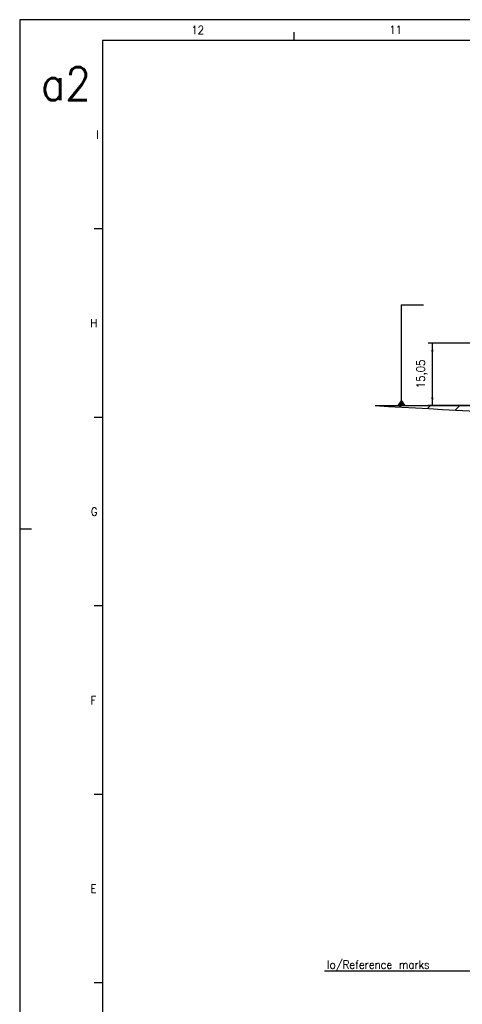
# Model space of a CAD drawing. Header units: millimetres. Extents: x -85 to 3708, y -72 to 348.
# Tile 2 of 10: x -85 to 22, y 110 to 348. Entities that reach past the tile are written whole.
import ezdxf

# ---------------------------------------------------------------- set-up
doc = ezdxf.new("R2010")
doc.units = ezdxf.units.MM
doc.layers.add('1', color=7, linetype='Continuous')
doc.styles.add('CONVERTER_11', font='txt.shx', dxfattribs={"width": 0.9})
doc.dimstyles.new('ME10_DIM_13', dxfattribs={"dimtxt": 2, "dimasz": 2, "dimexe": 1, "dimexo": 1, "dimgap": 1, "dimtad": 1, "dimdsep": 46, "dimtxsty": 'CONVERTER_11', "dimsah": 1, "dimcen": 0.09, "dimclrd": 2, "dimclre": 2, "dimclrt": 2, "dimadec": 0, "dimazin": 0, "dimtfac": 1, "dimtdec": 4, "dimtix": 1, "dimtmove": 0, "dimatfit": 3, "dimfxl": 1, "dimtolj": 1, "dimtzin": 0, "dimarcsym": 0})
doc.dimstyles.get("Standard").update_dxf_attribs({"dimtxt": 0.18, "dimasz": 0.18, "dimexe": 0.18, "dimexo": 0.0625, "dimgap": 0.09, "dimtad": 0, "dimtih": 1, "dimtoh": 1, "dimdec": 4, "dimzin": 0, "dimdsep": 46, "dimtxsty": 'Standard', "dimcen": 0.09, "dimadec": 0, "dimazin": 0, "dimtfac": 1, "dimtdec": 4, "dimtofl": 0, "dimtmove": 0, "dimatfit": 3, "dimfxl": 1, "dimtolj": 1, "dimtzin": 0, "dimarcsym": 0})

# ---------------------------------------------------------------- blocks, each defined once
blk = doc.blocks.new('*D40')
at = {"layer": '1', "color": 2, "linetype": 'Continuous'}
for p, q in [((23.99, 269.76), (13.75, 269.76)), ((14.75, 254.71), (14.75, 269.76)), ((31.99, 254.71), (13.75, 254.71))]:
    blk.add_line(p, q, dxfattribs=at)
at = {"layer": '1', "color": 2}
for points in [[(15.02, 267.76), (14.49, 267.76), (14.75, 269.76)], [(14.49, 256.71), (15.02, 256.71), (14.75, 254.71)]]:
    blk.add_solid(points, dxfattribs=at)
at = {"layer": '1', "color": 2, "insert": (13.55, 258.89), "char_height": 2, "attachment_point": 7, "rotation": 90, "line_spacing_factor": 0.60024, "style": 'CONVERTER_11'}
blk.add_mtext('15,05', dxfattribs=at)
blk = doc.blocks.new('_A2', base_point=(504.09, -67.04))
at = {"layer": '1', "color": 2, "linetype": 'Continuous'}
for p, q in [((509.09, 347.96), (-84.91, 347.96)), ((-84.91, 347.96), (-84.91, 224.96)), ((-18.59, 342.96), (-18.59, 344.96)), ((-64.91, 297.41), (-66.91, 297.41)), ((-64.91, 251.85), (-66.91, 251.85)), ((-84.91, 224.96), (-82.1, 224.96)), ((-84.91, 224.96), (-84.91, -72.04)), ((-64.91, 206.3), (-66.91, 206.3)), ((-64.91, 160.74), (-66.91, 160.74)), ((-64.91, 115.19), (-66.91, 115.19))]:
    blk.add_line(p, q, dxfattribs=at)
at = {"layer": '1', "color": 7, "linetype": 'Continuous'}
for p, q in [((504.09, 342.96), (-64.91, 342.96)), ((-64.91, 342.96), (-64.91, -67.04))]:
    blk.add_line(p, q, dxfattribs=at)
at = {"layer": '1', "color": 2, "char_height": 2, "attachment_point": 4, "line_spacing_factor": 1.20048, "style": 'CONVERTER_11'}
for s, insert in [('12', (-43.49, 345.46)), ('11', (4.32, 345.52)), ('I', (-66.41, 320.19)), ('H', (-67.85, 274.63)), ('G', (-67.73, 229.08)), ('F', (-67.81, 183.52)), ('E', (-67.81, 137.96))]:
    blk.add_mtext(s, dxfattribs=dict(at, insert=insert))
at = {"layer": '1', "color": 6, "insert": (-79.77, 332.49), "char_height": 8, "attachment_point": 4, "line_spacing_factor": 1.20048, "style": 'CONVERTER_11'}
blk.add_mtext('a2', dxfattribs=at)
blk = doc.blocks.new('Alzado1', base_point=(164, 260))
at = {"layer": '1', "linetype": 'Continuous'}
h = blk.add_hatch(dxfattribs=at)
h.set_pattern_fill('_USER', color=3, scale=5, angle=45, pattern_type=0)
h.set_pattern_definition([(45, (0, 0), (-3.535534, 3.535534), [])])
edge = h.paths.add_edge_path()
edge.add_line((0.897, 254.714), (465.897, 254.714))
edge.add_spline(control_points=[(465.897, 254.714), (449.377, 251.212), (416.337, 244.206), (373.075, 240.463), (337.198, 241.644), (314.334, 243.495), (297.005, 244.964), (285.636, 245.666), (274.697, 245.842), (264.772, 245.555), (255.436, 244.876), (243.358, 243.935), (227.918, 243.452), (180.651, 243.826), (105.003, 248.891), (35.601, 252.773), (0.897, 254.714)], knot_values=[0, 0, 0, 0, 50.6391101, 101.2783404, 129.7441454, 158.2487163, 170.0883622, 181.9209578, 192.410542, 202.9007783, 211.6953769, 220.4889334, 239.2435115, 258.0111617, 362.2792539, 466.5647362, 466.5647362, 466.5647362, 466.5647362], degree=3, periodic=0)
at = {"layer": '1', "color": 7, "linetype": 'Continuous'}
blk.add_line((0.897, 254.714), (465.897, 254.714), dxfattribs=at)
blk.add_open_spline([(0.897, 254.714), (35.601, 252.773), (105.003, 248.891), (180.651, 243.826), (227.918, 243.452), (243.358, 243.935), (255.436, 244.876), (264.772, 245.555), (274.697, 245.842), (285.636, 245.666), (297.005, 244.964), (314.334, 243.495), (337.198, 241.644), (373.075, 240.463), (416.337, 244.206), (449.377, 251.212), (465.897, 254.714)], degree=3, knots=[0, 0, 0, 0, 104.2854823, 208.5535746, 227.3212247, 246.0758028, 254.8693593, 263.6639579, 274.1541942, 284.6437785, 296.4763741, 308.3160199, 336.8205908, 365.2863958, 415.9256261, 466.5647362, 466.5647362, 466.5647362, 466.5647362], dxfattribs=at)
at = {"layer": '1', "color": 2}
blk.add_solid([(7.29, 256.214), (6.23, 254.714), (8.35, 254.714)], dxfattribs=at)
at = {"layer": '1'}
dim = blk.add_linear_dim(base=(14.754, 254.714), p1=(24.99, 269.764), p2=(32.99, 254.714), angle=90, dimstyle='ME10_DIM_13', dxfattribs=at)
dim.commit()
dim.dimension.update_dxf_attribs({"geometry": '*D40', "text_midpoint": (12.654, 262.239), "text_rotation": 90})
at = {"layer": '1', "color": 2, "linetype": 'Continuous', "has_arrowhead": 0}
blk.add_leader([(7.29, 254.714), (7.29, 279.025), (12.572, 279.025)], dimstyle='Standard', dxfattribs=at)
blk = doc.blocks.new('Superior1', base_point=(164, 172.527))
at = {"layer": '1', "color": 2, "style": 'CONVERTER_11', "width": 0.9}
blk.add_text('Io/Reference marks', height=2, dxfattribs=at).set_placement((-10.695, 118.614))
at = {"layer": '1', "color": 2, "linetype": 'Continuous', "has_arrowhead": 0}
blk.add_leader([(24.99, 118.046), (-11.287, 118.046)], dimstyle='Standard', dxfattribs=at)

msp = doc.modelspace()

# ---------------------------------------------------------------- block references
for name, p in [('_A2', (504.09, -67.04)), ('Alzado1', (164, 260)), ('Superior1', (164, 172.53))]:
    msp.add_blockref(name, p)

doc.saveas('drawing.dxf')
